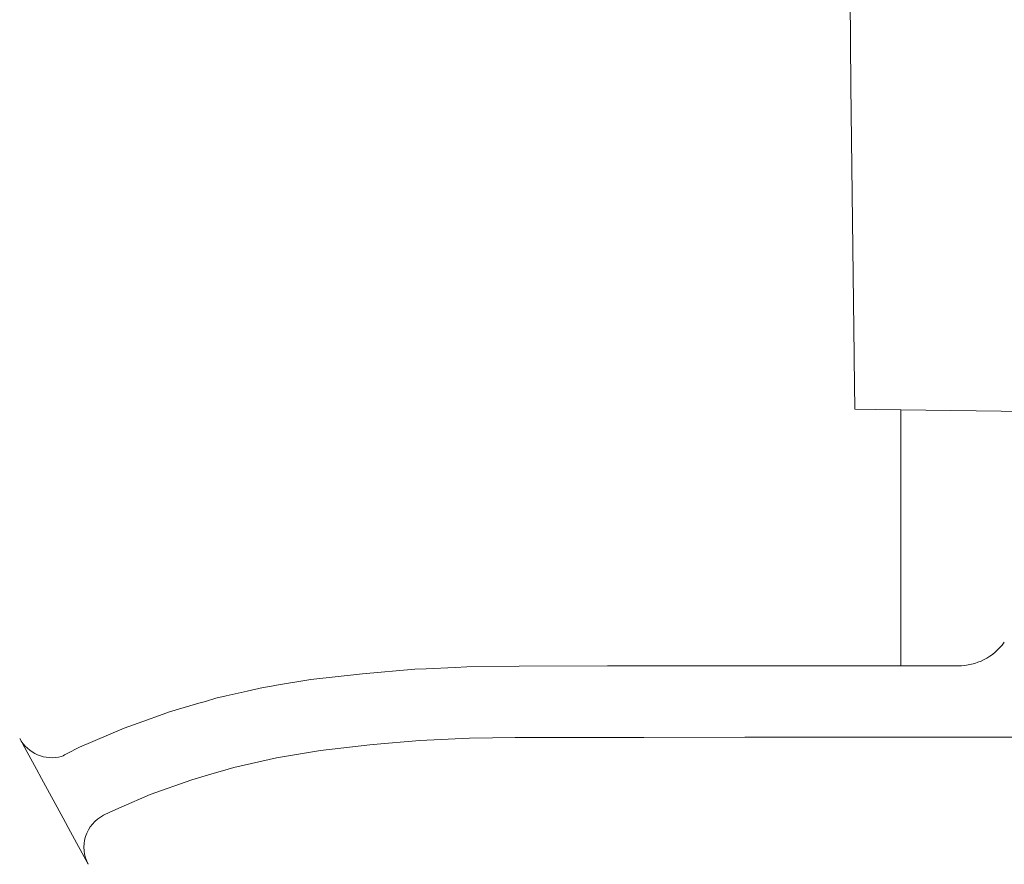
# Model space of a CAD drawing. Header units: metres. Extents: x 3492183 to 3492884, y 5882475 to 5882978.
# Tile 1 of 256: x 3492203 to 3492341, y 5882538 to 5882656. Entities that reach past the tile are written whole.
import ezdxf

# ---------------------------------------------------------------- set-up
doc = ezdxf.new("R2010")
doc.units = ezdxf.units.M
doc.header["$LTSCALE"] = 0.1
doc.layers.add('Bod-Pflaster Beton grau', color=7, linetype='Continuous', lineweight=9, true_color=0x454545)
doc.layers.add('So-Flurstücke Umgebung', color=7, linetype='Continuous', lineweight=9, true_color=0x888888)

# ---------------------------------------------------------------- blocks, each defined once
blk = doc.blocks.new('Belag_Weg')
at = {"layer": 'Bod-Pflaster Beton grau'}
blk.add_rational_spline([(102.36, -5.57), (103.77, -5.65), (105.07, -5.09), (107.27, -4.13), (109.48, -3.17), (110.82, -2.6), (112.27, -2.7), (140.55, -4.62), (168.82, -6.54), (171.87, -6.74), (173.83, -4.4), (175.79, -2.05), (175.04, 0.92), (174.51, 3.05), (170.87, 17.45), (171, 16.95), (166.45, 29.15), (161.91, 41.35), (160.07, 42.24), (158.24, 43.13), (163.29, 29.12), (168.35, 15.12), (168, 16.56), (171.6, 2.31), (172.14, 0.18), (172.51, -1.3), (171.53, -2.47), (170.55, -3.65), (169.02, -3.54), (140.75, -1.62), (112.47, 0.3), (110.3, 0.45), (108.29, -0.42), (106.08, -1.38), (103.87, -2.33), (103.23, -2.61), (102.52, -2.57), (52.33, 0.16), (2.15, 2.89), (3.56, 4.7), (4.98, 6.52), (5.08, 6.71), (5.21, 6.88), (13.34, 16.66), (21.46, 26.45), (22.85, 28.12), (22.9, 30.3), (23.84, 72.32), (24.79, 114.33), (24.83, 116.28), (26.77, 116.29), (32.39, 116.33), (38, 116.36), (43.57, 116.38), (49.14, 116.39), (49.1, 113.72), (49.07, 111.06), (49.07, 111), (49.07, 110.94), (50.12, 110.93), (51.17, 110.92), (51.16, 110.99), (51.15, 111.06), (51.19, 113.73), (51.23, 116.39), (60.15, 116.41), (69.07, 116.42), (76.28, 116.43), (83.5, 116.44), (93.7, 116.46), (103.89, 116.48), (104.32, 116.3), (104.75, 116.11), (106.04, 115.73), (107.34, 115.35), (106.8, 118.58), (106.27, 121.82), (105.2, 120.49), (104.13, 119.16), (102.17, 119.15), (100.22, 119.13), (100.2, 121.62), (100.19, 124.11), (96.7, 124.1), (93.22, 124.09), (93.19, 128.13), (93.16, 132.17), (86.46, 132.13), (79.77, 132.08), (79.78, 125.75), (79.79, 119.42), (73.56, 119.41), (67.34, 119.4), (67.34, 119.96), (67.34, 120.53), (66.29, 120.52), (65.25, 120.52), (65.25, 119.8), (65.25, 119.08), (52.31, 119.05), (39.36, 119.02), (39.35, 121.79), (39.34, 124.56), (38.13, 124.56), (36.92, 124.55), (36.92, 124.48), (36.92, 124.41), (36.73, 124.41), (36.54, 124.41), (36.54, 125.65), (36.54, 126.9), (35.84, 126.9), (35.14, 126.9), (35.13, 122.96), (35.12, 119.02), (31.02, 119.05), (26.92, 119.08), (26.09, 119.08), (25.5, 119.68), (24.92, 120.28), (24.94, 121.12), (25.07, 127.18), (25.21, 133.25), (25.65, 134.25), (25.68, 135.34), (25.75, 138.6), (29.01, 138.83), (40.57, 139.64), (52.13, 140.46), (52.05, 141.7), (51.96, 142.95), (40.39, 142.14), (28.83, 141.32), (26.87, 141.19), (25.36, 139.93), (25.44, 143.64), (25.53, 147.36), (24.28, 147.39), (23.03, 147.42), (22.88, 140.65), (22.72, 133.87), (21.78, 132.35), (19.99, 132.43), (-9.38, 133.88), (-38.74, 135.32), (-38.8, 134.08), (-38.86, 132.83), (-9.5, 131.38), (19.87, 129.94), (20.17, 129.92), (20.47, 129.94), (21.35, 129.99), (21.98, 129.38), (22.61, 128.78), (22.59, 127.9), (21.49, 79.13), (20.4, 30.35), (20.37, 29.05), (19.54, 28.04), (9.24, 16.05), (-1.06, 4.06), (-3.01, 2.18), (-4.95, 0.29), (-9.49, -5.37), (-14.02, -11.03), (-13.69, -11.3), (-13.36, -11.57), (-15.32, -13.95), (-17.29, -16.32), (-16.33, -17.12), (-15.37, -17.92), (-13.39, -15.53), (-11.41, -13.15), (-11.16, -13.36), (-10.9, -13.57), (-7.06, -8.78), (-3.21, -3.99), (-1.6, -1.93), (0.01, 0.14), (0, 0.07), (0, 0), (51.18, -2.78), (102.36, -5.57)], [1, 0.973360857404, 1, 1, 1, 0.971796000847, 1, 1, 1, 0.890889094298, 1, 0.890889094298, 1, 1, 1, 1, 1, 1, 1, 1, 1, 1, 1, 1, 1, 0.890889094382, 1, 0.890889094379, 1, 1, 1, 0.971796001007, 1, 1, 1, 0.973360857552, 1, 1, 1, 1, 1, 0.994210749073, 1, 1, 1, 0.944339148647, 1, 1, 1, 0.717277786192, 1, 1, 1, 1, 1, 1, 1, 1, 1, 1, 1, 1, 1, 1, 1, 1, 1, 1, 1, 1, 1, 1, 1, 1, 1, 1, 1, 1, 1, 1, 1, 1, 1, 1, 1, 1, 1, 1, 1, 1, 1, 1, 1, 1, 1, 1, 1, 1, 1, 1, 1, 1, 1, 1, 1, 1, 1, 1, 1, 1, 1, 1, 1, 1, 1, 1, 1, 0.922385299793, 1, 0.922385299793, 1, 1, 1, 0.981076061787, 1, 0.7393922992, 1, 1, 1, 1, 1, 1, 1, 0.951578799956, 1, 1, 1, 1, 1, 1, 1, 0.860927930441, 1, 1, 1, 1, 1, 1, 1, 0.998507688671, 1, 0.915785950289, 1, 0.915785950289, 1, 1, 1, 0.94433914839, 1, 1, 1, 1, 1, 1, 1, 1, 1, 1, 1, 1, 1, 1, 1, 1, 1, 1, 1, 1, 1, 1, 1, 1, 1], degree=2, knots=[0, 0, 0, 0.000596, 0.000596, 0.001639, 0.001639, 0.002252, 0.002252, 0.014532, 0.014532, 0.015713, 0.015713, 0.016894, 0.016894, 0.017846, 0.023332, 0.023332, 0.160581, 0.160581, 0.182075, 0.182075, 0.339032, 0.339032, 0.354606, 0.357345, 0.357345, 0.359043, 0.359043, 0.360742, 0.360742, 0.396072, 0.396072, 0.398718, 0.398718, 0.401718, 0.401718, 0.402575, 0.402575, 0.465233, 0.465233, 0.468104, 0.468104, 0.468372, 0.468372, 0.484224, 0.484224, 0.486788, 0.486788, 0.539183, 0.539183, 0.54092, 0.54092, 0.547921, 0.547921, 0.554864, 0.554864, 0.558186, 0.558186, 0.558262, 0.558262, 0.559568, 0.559568, 0.559656, 0.559656, 0.56298, 0.56298, 0.574103, 0.574103, 0.583097, 0.583097, 0.595809, 0.595809, 0.59639, 0.59639, 0.598071, 0.598071, 0.602159, 0.602159, 0.604287, 0.604287, 0.606721, 0.606721, 0.609821, 0.609821, 0.614165, 0.614165, 0.619204, 0.619204, 0.627556, 0.627556, 0.635447, 0.635447, 0.643207, 0.643207, 0.643908, 0.643908, 0.645211, 0.645211, 0.646108, 0.646108, 0.662248, 0.662248, 0.6657, 0.6657, 0.667209, 0.667209, 0.667296, 0.667296, 0.667532, 0.667532, 0.66908, 0.66908, 0.669955, 0.669955, 0.674865, 0.674865, 0.679974, 0.679974, 0.680937, 0.680937, 0.6819, 0.6819, 0.689461, 0.689461, 0.690798, 0.690798, 0.693805, 0.693805, 0.708257, 0.708257, 0.709816, 0.709816, 0.724268, 0.724268, 0.726599, 0.726599, 0.731233, 0.731233, 0.732791, 0.732791, 0.741235, 0.741235, 0.743162, 0.743162, 0.779814, 0.779814, 0.781372, 0.781372, 0.818024, 0.818024, 0.818401, 0.818401, 0.819402, 0.819402, 0.820404, 0.820404, 0.881222, 0.881222, 0.88276, 0.88276, 0.902467, 0.902467, 0.905842, 0.905842, 0.914885, 0.914885, 0.915423, 0.915423, 0.919267, 0.919267, 0.920825, 0.920825, 0.924686, 0.924686, 0.925097, 0.925097, 0.932751, 0.932751, 0.936016, 0.936016, 0.936103, 0.936103, 1, 1, 1], dxfattribs=at)
at = {"layer": 'Bod-Pflaster Beton grau', "color": 0, "flags": 1}
for tag in ['IFC_UUID', 'instanceID']:
    blk.add_attdef(tag, (3492321.12, 5882577.17), '', height=0.00018, dxfattribs=at)

msp = doc.modelspace()

# ---------------------------------------------------------------- linework, layer by layer
at = {"layer": 'So-Flurstücke Umgebung'}
for p, q in [((3492319.76, 5882646.72), (3492319.56, 5882680.03)), ((3492320.2, 5882612.71), (3492319.76, 5882646.72)), ((3492320.25, 5882609), (3492320.2, 5882612.71)), ((3492320.26, 5882608.49), (3492320.25, 5882609)), ((3492320.35, 5882601.45), (3492320.26, 5882608.49)), ((3492323.24, 5882601.41), (3492320.35, 5882601.45)), ((3492326.78, 5882601.36), (3492323.24, 5882601.41)), ((3492326.78, 5882595.1), (3492326.78, 5882601.36)), ((3492361.82, 5882600.9), (3492326.78, 5882601.36)), ((3492361.82, 5882600.9), (3492326.78, 5882601.36)), ((3492326.79, 5882565.5), (3492326.78, 5882595.1)), ((3492273.3, 5882565.48), (3492265.98, 5882565.37)), ((3492285.69, 5882565.49), (3492273.3, 5882565.48)), ((3492288.8, 5882565.49), (3492285.69, 5882565.49)), ((3492304.78, 5882565.5), (3492288.8, 5882565.49)), ((3492305.19, 5882565.5), (3492304.78, 5882565.5)), ((3492307.79, 5882565.5), (3492305.19, 5882565.5)), ((3492307.79, 5882565.5), (3492310.02, 5882565.5)), ((3492310.02, 5882565.5), (3492323.43, 5882565.5)), ((3492323.43, 5882565.5), (3492326.79, 5882565.5)), ((3492326.79, 5882565.5), (3492329.44, 5882565.5)), ((3492326.79, 5882565.5), (3492329.44, 5882565.5)), ((3492329.44, 5882565.5), (3492334.8, 5882565.5)), ((3492329.44, 5882565.5), (3492334.8, 5882565.5)), ((3492251.38, 5882564.39), (3492244.11, 5882563.57)), ((3492258.67, 5882565.02), (3492251.38, 5882564.39)), ((3492260.27, 5882565.1), (3492258.67, 5882565.02)), ((3492264.32, 5882565.29), (3492260.27, 5882565.1)), ((3492265.98, 5882565.37), (3492264.32, 5882565.29)), ((3492239.32, 5882562.79), (3492238.37, 5882562.63)), ((3492244.11, 5882563.57), (3492239.32, 5882562.79)), ((3492235.21, 5882561.97), (3492232.26, 5882561.28)), ((3492237.45, 5882562.48), (3492235.21, 5882561.97)), ((3492238.37, 5882562.63), (3492237.45, 5882562.48)), ((3492228.43, 5882560.26), (3492226.38, 5882559.66)), ((3492229.35, 5882560.53), (3492228.43, 5882560.26)), ((3492230.83, 5882560.96), (3492229.35, 5882560.53)), ((3492232.26, 5882561.28), (3492230.83, 5882560.96)), ((3492223.42, 5882558.74), (3492220.56, 5882557.72)), ((3492224.33, 5882559.07), (3492223.42, 5882558.74)), ((3492226.38, 5882559.66), (3492224.33, 5882559.07)), ((3492220.56, 5882557.72), (3492217.95, 5882556.78)), ((3492217.95, 5882556.78), (3492211.71, 5882554.11)), ((3492203.33, 5882555.32), (3492204.31, 5882553.5)), ((3492245.45, 5882553.65), (3492252.39, 5882554.44)), ((3492252.39, 5882554.44), (3492254.46, 5882554.62)), ((3492254.46, 5882554.62), (3492257.77, 5882554.91)), ((3492257.77, 5882554.91), (3492259.37, 5882555.05)), ((3492259.37, 5882555.05), (3492266.36, 5882555.38)), ((3492266.36, 5882555.38), (3492269.58, 5882555.43)), ((3492269.58, 5882555.43), (3492272.77, 5882555.48)), ((3492273.35, 5882555.49), (3492272.77, 5882555.48)), ((3492287.36, 5882555.49), (3492273.35, 5882555.49)), ((3492290.77, 5882555.49), (3492287.36, 5882555.49)), ((3492290.77, 5882555.49), (3492304.93, 5882555.5)), ((3492304.93, 5882555.5), (3492308.27, 5882555.51)), ((3492322.72, 5882555.52), (3492308.27, 5882555.51)), ((3492325.76, 5882555.52), (3492322.72, 5882555.52)), ((3492340.29, 5882555.53), (3492325.76, 5882555.52)), ((3492343.26, 5882555.53), (3492340.29, 5882555.53)), ((3492204.31, 5882553.5), (3492205.66, 5882551.03)), ((3492211.71, 5882554.11), (3492210, 5882553.24)), ((3492239.33, 5882552.64), (3492243.77, 5882553.37)), ((3492243.77, 5882553.37), (3492245.45, 5882553.65)), ((3492233.32, 5882551.28), (3492239.33, 5882552.64)), ((3492205.66, 5882551.03), (3492206.37, 5882549.74)), ((3492229.76, 5882550.23), (3492232.52, 5882551.05)), ((3492232.52, 5882551.05), (3492233.32, 5882551.28)), ((3492206.37, 5882549.74), (3492209.41, 5882544.17)), ((3492221.62, 5882547.47), (3492227.43, 5882549.54)), ((3492227.43, 5882549.54), (3492229.76, 5882550.23)), ((3492217.52, 5882545.7), (3492221.62, 5882547.47)), ((3492215.07, 5882544.59), (3492215.95, 5882545.03)), ((3492215.95, 5882545.03), (3492217.52, 5882545.7)), ((3492209.41, 5882544.17), (3492210.45, 5882542.26)), ((3492210.45, 5882542.26), (3492212.93, 5882537.72))]:
    msp.add_line(p, q, dxfattribs=at)
for centre, radius, start, end in [((3492334.82, 5882573.49), 7.99, 269.917, 324.0241), ((3492334.82, 5882573.49), 7.99, 269.917, 324.0241), ((3492207.84, 5882557.79), 5.15, 208.6946, 285.3063), ((3492207.3, 5882557.5), 5.04, 292.1279, 302.3755), ((3492217.33, 5882540.11), 5.01, 116.7218, 208.5919)]:
    msp.add_arc(centre, radius, start, end, dxfattribs=at)

# ---------------------------------------------------------------- block references
at = {"layer": 'Bod-Pflaster Beton grau', "rotation": 2.636948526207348}
msp.add_blockref('Belag_Weg', (3492366.73, 5882596.85), dxfattribs=at)

doc.saveas('drawing.dxf')
